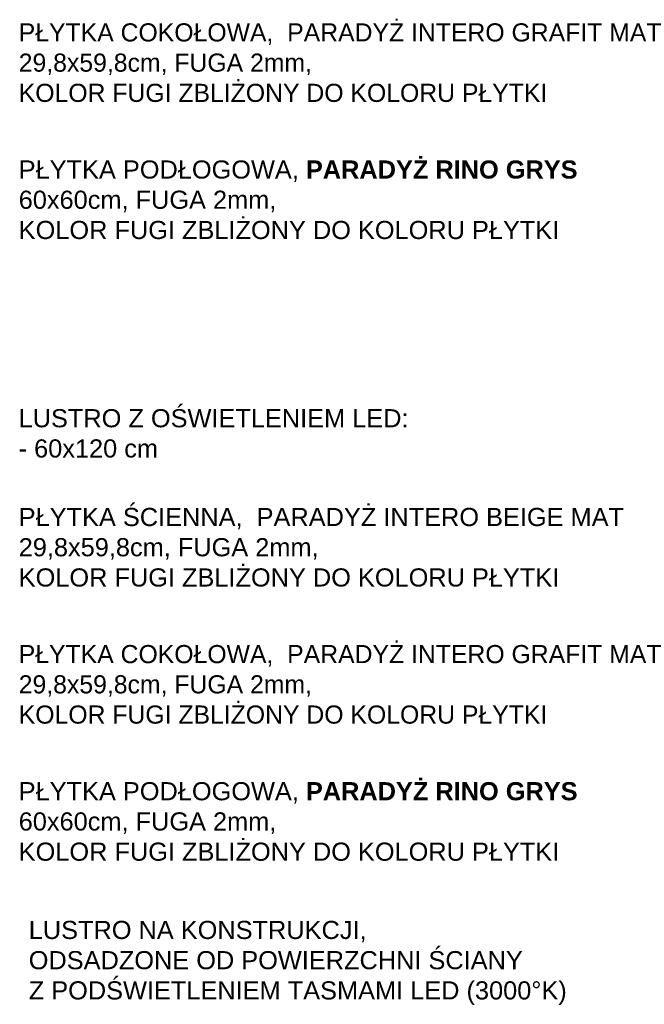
# Model space of a CAD drawing. Header units: centimetres. Extents: x 4120 to 19220, y -7417 to 180.
# Tile 193 of 223: x 17068 to 17902, y -3077 to -1762. Entities that reach past the tile are written whole.
import ezdxf

# ---------------------------------------------------------------- set-up
doc = ezdxf.new("R2010")
doc.units = ezdxf.units.CM
doc.layers.add('A_opisy', color=7, linetype='Continuous')
doc.styles.add('Arial', font='arial.ttf', dxfattribs={"height": 25})
doc.styles.get("Standard").update_dxf_attribs({"font": 'arial.ttf'})

msp = doc.modelspace()

# ---------------------------------------------------------------- texts
at = {"layer": 'A_opisy', "color": 7, "lineweight": 18, "char_height": 24.2296, "attachment_point": 1}
for s, insert, width in [('PŁYTKA COKOŁOWA, {\\fArial|b0|i0|c238; PARADYŻ INTERO GRAFIT MAT\\fArial|b1|i0|c238|p34;\\P}29,8x59,8cm, FUGA 2mm, \\PKOLOR FUGI ZBLIŻONY DO KOLORU PŁYTKI', (17066.66, -1766.54, 0), 1149.5759), ('PŁYTKA PODŁOGOWA, {\\fArial|b1|i0|c238|p34;PARADYŻ RINO GRYS\\P}60x60cm, FUGA 2mm, \\PKOLOR FUGI ZBLIŻONY DO KOLORU PŁYTKI', (17066.66, -1949.73, 0), 1149.5759), ('PŁYTKA ŚCIENNA,  PARADYŻ INTERO BEIGE MAT{\\fArial|b1|i0|c238|p34;\\P}29,8x59,8cm, FUGA 2mm,\\PKOLOR FUGI ZBLIŻONY DO KOLORU PŁYTKI', (17066.66, -2413.98, 0), 1149.5759), ('PŁYTKA COKOŁOWA, {\\fArial|b0|i0|c238; PARADYŻ INTERO GRAFIT MAT\\fArial|b1|i0|c238|p34;\\P}29,8x59,8cm, FUGA 2mm, \\PKOLOR FUGI ZBLIŻONY DO KOLORU PŁYTKI', (17066.66, -2597.17, 0), 1149.5759), ('PŁYTKA PODŁOGOWA, {\\fArial|b1|i0|c238|p34;PARADYŻ RINO GRYS\\P}60x60cm, FUGA 2mm, \\PKOLOR FUGI ZBLIŻONY DO KOLORU PŁYTKI', (17066.66, -2780.36, 0), 1149.5759), ('LUSTRO NA KONSTRUKCJI, \\PODSADZONE OD POWIERZCHNI ŚCIANY \\PZ PODŚWIETLENIEM TASMAMI LED (3000%%DK)', (17080.06, -2965.71, 0), 1110.432)]:
    msp.add_mtext(s, dxfattribs=dict(at, insert=insert, width=width))
at = {"layer": 'A_opisy', "color": 7, "lineweight": 18, "insert": (17066.54, -2282.01, 0), "char_height": 24.2296, "width": 997.7455, "attachment_point": 1, "style": 'Arial'}
msp.add_mtext('LUSTRO Z OŚWIETLENIEM LED:\\P- 60x120 cm', dxfattribs=at)

doc.saveas('drawing.dxf')
